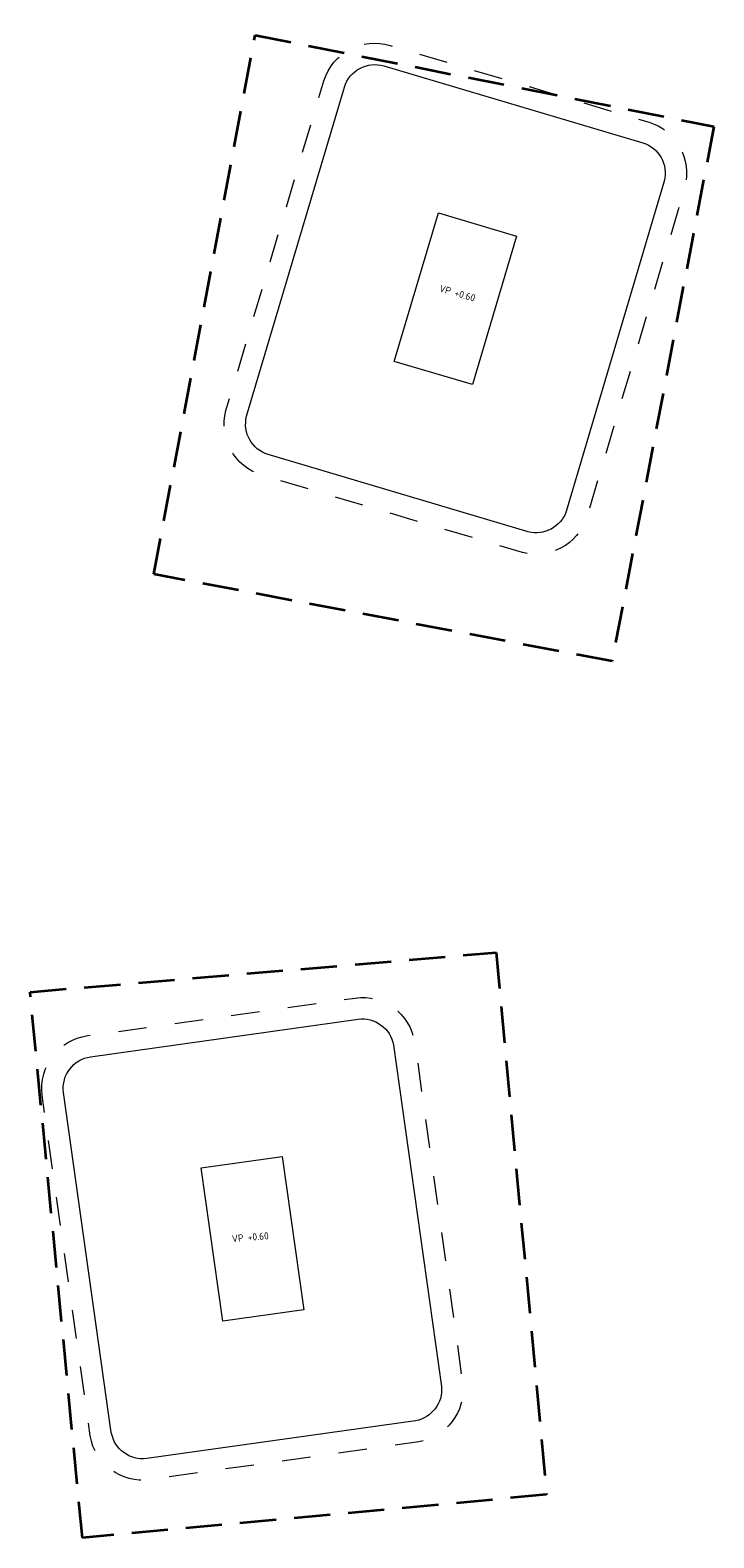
# Model space of a CAD drawing. Header units: metres. Extents: x 109093 to 109693, y 521095 to 521324.
# Tile 3 of 5: x 109276 to 109323, y 521218 to 521324. Entities that reach past the tile are written whole.
import ezdxf

# ---------------------------------------------------------------- set-up
doc = ezdxf.new("R2010")
doc.units = ezdxf.units.M
doc.linetypes.add('DASHED5', pattern=[3.81, 2.54, -1.27])
doc.linetypes.add('NLCS-HIDDEN', pattern=[4, 2, -2])
for name, color, linetype, lineweight in [('A--T$1A-', 3, 'Continuous', 0), ('N-WE-KG-GRENS_KAVEL-G', 10, 'NLCS-HIDDEN', 18), ('X-XX-AL-PEILMAAT-T25', 7, 'Continuous', 25), ('X-XX-AL-REFERENTIE_BESTEMMINGPLAN-G', 7, 'DASHED5', 35)]:
    doc.layers.add(name, color=color, linetype=linetype, lineweight=lineweight)
doc.styles.add('NLCS-ISO-M200-T25', font='NLCS-ISO.ttf', dxfattribs={"height": 0.5})

# ---------------------------------------------------------------- blocks, each defined once
blk = doc.blocks.new('A$C6ff949fb')
at = {"layer": 'A--T$1A-', "flags": 128}
blk.add_lwpolyline([(-11.73, 12, -0.410771), (-9.49, 14.21), (9.44, 14.21, -0.399415), (11.65, 12.06), (11.65, -12.11, -0.387567), (9.5, -14.23), (-9.52, -14.23, -0.399415), (-11.73, -12.08), (-11.73, 12)], format="xyb", dxfattribs=at)
at = {"layer": 'A--T$1A-'}
blk.add_lwpolyline([(-2.9, 5.42), (2.82, 5.42), (2.83, -5.44), (-2.9, -5.44)], close=True, dxfattribs=at)
at = {"layer": 'N-WE-KG-GRENS_KAVEL-G', "flags": 128}
blk.add_lwpolyline([(-13.23, 12.01, -0.411522), (-9.49, 15.71), (9.45, 15.71, -0.402756), (13.15, 12.09), (13.15, -12.14, -0.393548), (9.53, -15.73), (-9.53, -15.73, -0.402754), (-13.23, -12.11)], format="xyb", close=True, dxfattribs=at)

msp = doc.modelspace()

# ---------------------------------------------------------------- linework, layer by layer
at = {"layer": 'A--T$1A-', "flags": 128}
msp.add_lwpolyline([(109277.86, 521249.4, -0.410771), (109279.76, 521251.9), (109298.51, 521254.54, -0.399415), (109301, 521252.72), (109304.36, 521228.78, -0.387567), (109302.54, 521226.38), (109283.7, 521223.73, -0.399415), (109281.21, 521225.55), (109277.86, 521249.4)], format="xyb", dxfattribs=at)
at = {"layer": 'A--T$1A-'}
msp.add_lwpolyline([(109287.51, 521244.11), (109293.18, 521244.91), (109294.7, 521234.16), (109289.02, 521233.36)], close=True, dxfattribs=at)
at = {"layer": 'N-WE-KG-GRENS_KAVEL-G', "flags": 128}
msp.add_lwpolyline([(109276.37, 521249.2, -0.411522), (109279.55, 521253.38), (109298.31, 521256.02, -0.402756), (109302.48, 521252.95), (109305.85, 521228.96, -0.393548), (109302.77, 521224.9), (109283.9, 521222.25, -0.402754), (109279.73, 521225.32)], format="xyb", close=True, dxfattribs=at)
at = {"layer": 'X-XX-AL-REFERENTIE_BESTEMMINGPLAN-G'}
for points in [[(109291.3, 521323.53), (109323.45, 521317.13), (109316.32, 521279.63), (109284.2, 521285.74)], [(109275.52, 521256.44), (109308.19, 521259.21), (109311.73, 521221.2), (109279.18, 521218.17)]]:
    msp.add_lwpolyline(points, close=True, dxfattribs=at)

# ---------------------------------------------------------------- block references
at = {"layer": 'A--T$1A-', "rotation": 343.4704668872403}
msp.add_blockref('A$C6ff949fb', (109305.38, 521305.05), dxfattribs=at)

# ---------------------------------------------------------------- texts
at = {"layer": 'X-XX-AL-PEILMAAT-T25', "char_height": 0.5, "attachment_point": 1, "style": 'NLCS-ISO-M200-T25'}
for insert, rotation in [((109304.29, 521306.04), 343.8396), ((109289.64, 521239.39), 4.9041)]:
    msp.add_mtext_dynamic_manual_height_columns('VP +0.60', width=8.1988, gutter_width=1.8, heights=[0], dxfattribs=dict(at, insert=insert, rotation=rotation))

doc.saveas('drawing.dxf')
